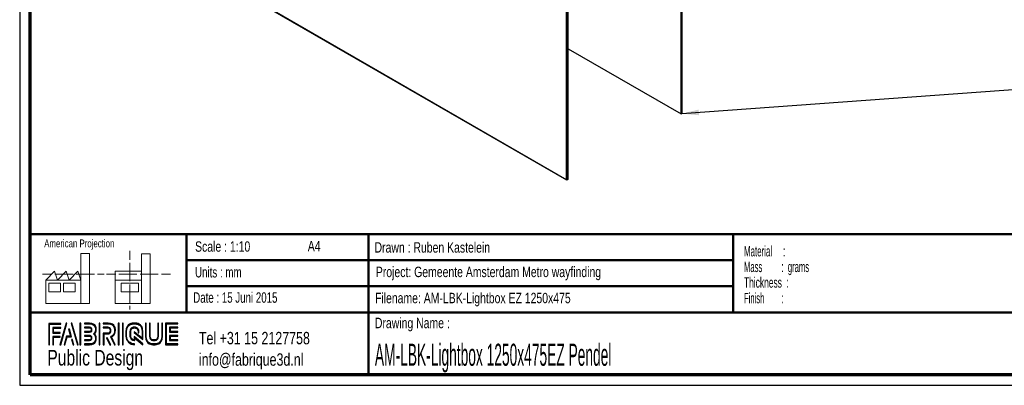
# Paper-space layout 'Exploded view EZ' of a CAD drawing. Header units: millimetres. Extents: x 7 to 291, y 7 to 204.
# Tile 1 of 4: x 7 to 196, y 7 to 77. Entities that reach past the tile are written whole.
import ezdxf

# ---------------------------------------------------------------- set-up
doc = ezdxf.new("R2010")
doc.units = ezdxf.units.MM
for name, color, linetype in [('LAYER1', 7, 'Continuous'), ('LAYER2', 7, 'Continuous'), ('LOGO', 7, 'Continuous')]:
    doc.layers.add(name, color=color, linetype=linetype)
doc.styles.add('SLDTEXTSTYLE0', font='TXT', dxfattribs={"width": 0.7})
doc.styles.add('SLDTEXTSTYLE1', font='TXT', dxfattribs={"width": 0.75})
doc.styles.add('SLDTEXTSTYLE2', font='TXT', dxfattribs={"width": 0.697368})
doc.styles.add('SLDTEXTSTYLE4', font='TXT', dxfattribs={"width": 0.5675})
doc.styles.add('SLDTEXTSTYLE5', font='TXT', dxfattribs={"width": 0.55})
doc.styles.add('SLDTEXTSTYLE6', font='TXT', dxfattribs={"width": 0.605})
doc.styles.add('SLDTEXTSTYLE7', font='TXT', dxfattribs={"width": 0.549})
doc.styles.add('SLDTEXTSTYLE8', font='TXT', dxfattribs={"width": 0.467045})
doc.dimstyles.new('SLDDIMSTYLE2', dxfattribs={"dimtxt": 0.18, "dimasz": 3.302, "dimexe": 0, "dimexo": 0.0625, "dimgap": 0, "dimtad": 0, "dimtih": 1, "dimtoh": 1, "dimdec": 0, "dimrnd": 1e-09, "dimzin": 0, "dimdsep": 46, "dimtxsty": 'Standard', "dimsah": 1, "dimcen": 0.09, "dimadec": 0, "dimazin": 0, "dimtfac": 3.302, "dimtdec": 0, "dimtofl": 0, "dimtmove": 0, "dimatfit": 3, "dimfxl": 1, "dimfrac": 2, "dimtolj": 1, "dimtzin": 0, "dimarcsym": 0})

# ---------------------------------------------------------------- blocks, each defined once
blk = doc.blocks.new('SW_NOTE_0_1')
at = {"layer": 'LOGO', "color": 0, "char_height": 2, "attachment_point": 1}
for s, insert, style in [('Material     :', (0, 2.58), 'SLDTEXTSTYLE4'), ('Mass         :  grams', (0, -0.42), 'SLDTEXTSTYLE5'), ('Thickness  :', (0, -3.42), 'SLDTEXTSTYLE6'), ('Finish        :', (0, -6.42), 'SLDTEXTSTYLE7')]:
    blk.add_mtext(s, dxfattribs=dict(at, insert=insert, style=style))

psp = doc.layouts.new('Exploded view EZ')

# ---------------------------------------------------------------- hatches: boundary and pattern name
at = {"layer": 'LOGO'}
for points in [[(12.16, 14.55), (12.29, 14.55), (12.29, 18.54), (14.49, 18.54), (14.49, 18.67), (12.16, 18.67)], [(13.05, 16.92), (13.05, 17.76), (14.49, 17.76), (14.49, 17.89), (12.92, 17.89), (12.92, 16.79), (14.36, 16.79), (14.36, 16.92)], [(15.62, 18.7), (15.48, 18.7), (14.3, 14.57), (14.44, 14.57)], [(15.26, 14.57), (15.67, 16.09), (16.5, 16.09), (16.11, 17.58), (15.96, 17.58), (16.32, 16.22), (15.56, 16.22), (15.12, 14.57)], [(17.78, 14.57), (16.6, 18.7), (16.46, 18.7), (17.64, 14.57)], [(18.28, 14.57), (18.28, 18.7), (18.15, 18.7), (18.15, 14.57)], [(21.99, 14.57), (21.99, 18.7), (21.85, 18.7), (21.85, 14.57)], [(25.64, 14.57), (25.64, 18.7), (25.5, 18.7), (25.5, 14.57)], [(26.42, 14.57), (26.42, 18.7), (26.28, 18.7), (26.28, 14.57)], [(35.5, 17.1), (35.5, 17.78), (36.93, 17.78), (36.93, 17.92), (35.36, 17.92), (35.36, 16.96), (36.93, 16.96), (36.93, 17.1)], [(13.05, 14.55), (13.05, 16.01), (14.36, 16.01), (14.36, 16.14), (12.92, 16.14), (12.92, 14.55)], [(16.95, 14.57), (16.68, 15.56), (16.53, 15.56), (16.81, 14.57)], [(24.04, 14.57), (23.38, 15.92), (23.22, 15.92), (23.88, 14.57)], [(36.93, 15.36), (36.93, 15.49), (35.5, 15.49), (35.5, 16.18), (36.93, 16.18), (36.93, 16.31), (35.36, 16.31), (35.36, 15.36)]]:
    psp.add_hatch(color=256, dxfattribs=at).paths.add_polyline_path(points, flags=0)
h = psp.add_hatch(color=256, dxfattribs=at)
edge = h.paths.add_edge_path(flags=0)
edge.add_line((19, 14.57), (20, 14.57))
edge.add_spline(control_points=[(20, 14.57), (20.7, 14.57), (21.26, 15.14), (21.26, 15.84), (21.26, 16.13), (21.15, 16.41), (20.95, 16.64), (21.15, 16.87), (21.26, 17.15), (21.26, 17.44), (21.26, 18.14), (20.7, 18.7), (20, 18.7)], knot_values=[0, 0, 0, 0, 1, 2, 3, 4, 5, 6, 7, 8, 9, 10, 10, 10, 10], weights=[1, 1, 1, 1, 1, 1, 1, 1, 1, 1, 1, 1, 1], degree=3, periodic=0)
edge.add_line((20, 18.7), (19, 18.7))
edge.add_line((19, 18.7), (19, 18.56))
edge.add_line((19, 18.56), (20, 18.56))
edge.add_spline(control_points=[(20, 18.56), (20.62, 18.56), (21.12, 18.06), (21.12, 17.44), (21.12, 17.17), (21.01, 16.9), (20.81, 16.69)], knot_values=[0, 0, 0, 0, 1, 2, 3, 4, 4, 4, 4], weights=[1, 1, 1, 1, 1, 1, 1], degree=3, periodic=0)
edge.add_line((20.81, 16.69), (20.76, 16.64))
edge.add_line((20.76, 16.64), (20.81, 16.59))
edge.add_spline(control_points=[(20.81, 16.59), (21.01, 16.38), (21.12, 16.11), (21.12, 15.84), (21.12, 15.22), (20.62, 14.71), (20, 14.71)], knot_values=[0, 0, 0, 0, 1, 2, 3, 4, 4, 4, 4], weights=[1, 1, 1, 1, 1, 1, 1], degree=3, periodic=0)
edge.add_line((20, 14.71), (19, 14.71))
edge.add_line((19, 14.71), (19, 14.57))
h = psp.add_hatch(color=256, dxfattribs=at)
edge = h.paths.add_edge_path(flags=0)
edge.add_line((19, 16.96), (20, 16.96))
edge.add_spline(control_points=[(20, 16.96), (20.25, 16.99), (20.44, 17.2), (20.44, 17.44), (20.44, 17.71), (20.22, 17.92), (19.95, 17.92)], knot_values=[0, 0, 0, 0, 1, 2, 3, 4, 4, 4, 4], weights=[1, 1, 1, 1, 1, 1, 1], degree=3, periodic=0)
edge.add_line((19.95, 17.92), (19, 17.92))
edge.add_line((19, 17.92), (19, 17.79))
edge.add_line((19, 17.79), (19.95, 17.79))
edge.add_spline(control_points=[(19.95, 17.79), (20.15, 17.79), (20.3, 17.63), (20.3, 17.44), (20.3, 17.27), (20.17, 17.12), (19.99, 17.09)], knot_values=[0, 0, 0, 0, 1, 2, 3, 4, 4, 4, 4], weights=[1, 1, 1, 1, 1, 1, 1], degree=3, periodic=0)
edge.add_line((19.99, 17.09), (19, 17.09))
edge.add_line((19, 17.09), (19, 16.96))
h = psp.add_hatch(color=256, dxfattribs=at)
edge = h.paths.add_edge_path(flags=0)
edge.add_line((24.76, 14.57), (24.91, 14.57))
edge.add_line((24.91, 14.57), (24.19, 16.05))
edge.add_spline(control_points=[(24.19, 16.05), (24.64, 16.29), (24.94, 16.77), (24.94, 17.29), (24.94, 18.06), (24.31, 18.7), (23.53, 18.7)], knot_values=[0, 0, 0, 0, 1, 2, 3, 4, 4, 4, 4], weights=[1, 1, 1, 1, 1, 1, 1], degree=3, periodic=0)
edge.add_line((23.53, 18.7), (22.63, 18.7))
edge.add_line((22.63, 18.7), (22.63, 18.56))
edge.add_line((22.63, 18.56), (23.53, 18.56))
edge.add_spline(control_points=[(23.53, 18.56), (24.23, 18.56), (24.8, 17.99), (24.8, 17.29), (24.8, 16.8), (24.51, 16.34), (24.07, 16.14)], knot_values=[0, 0, 0, 0, 1, 2, 3, 4, 4, 4, 4], weights=[1, 1, 1, 1, 1, 1, 1], degree=3, periodic=0)
edge.add_line((24.07, 16.14), (24.01, 16.11))
edge.add_line((24.01, 16.11), (24.76, 14.57))
h = psp.add_hatch(color=256, dxfattribs=at)
edge = h.paths.add_edge_path(flags=0)
edge.add_line((22.63, 17.78), (23.48, 17.78))
edge.add_spline(control_points=[(23.48, 17.78), (23.74, 17.78), (23.96, 17.56), (23.96, 17.29), (23.96, 17.02), (23.74, 16.8), (23.48, 16.8)], knot_values=[0, 0, 0, 0, 1, 2, 3, 4, 4, 4, 4], weights=[1, 1, 1, 1, 1, 1, 1], degree=3, periodic=0)
edge.add_line((23.48, 16.8), (22.63, 16.8))
edge.add_line((22.63, 16.8), (22.63, 14.57))
edge.add_line((22.63, 14.57), (22.77, 14.57))
edge.add_line((22.77, 14.57), (22.77, 16.66))
edge.add_line((22.77, 16.66), (23.48, 16.66))
edge.add_spline(control_points=[(23.48, 16.66), (23.82, 16.66), (24.1, 16.94), (24.1, 17.29), (24.1, 17.63), (23.82, 17.92), (23.48, 17.92)], knot_values=[0, 0, 0, 0, 1, 2, 3, 4, 4, 4, 4], weights=[1, 1, 1, 1, 1, 1, 1], degree=3, periodic=0)
edge.add_line((23.48, 17.92), (22.63, 17.92))
edge.add_line((22.63, 17.92), (22.63, 17.78))
h = psp.add_hatch(color=256, dxfattribs=at)
edge = h.paths.add_edge_path(flags=0)
edge.add_line((30.23, 15.56), (30.23, 17.07))
edge.add_spline(control_points=[(30.23, 17.07), (30.23, 17.97), (29.5, 18.7), (28.6, 18.7), (27.7, 18.7), (26.97, 17.97), (26.97, 17.07)], knot_values=[0, 0, 0, 0, 1, 2, 3, 4, 4, 4, 4], weights=[1, 1, 1, 1, 1, 1, 1], degree=3, periodic=0)
edge.add_line((26.97, 17.07), (26.97, 16.21))
edge.add_spline(control_points=[(26.97, 16.21), (26.97, 15.31), (27.7, 14.57), (28.6, 14.57)], knot_values=[1, 1, 1, 1, 2, 2, 2, 2], weights=[1, 1, 1, 1], degree=3, periodic=0)
edge.add_line((28.6, 14.57), (28.6, 14.71))
edge.add_spline(control_points=[(28.6, 14.71), (27.77, 14.71), (27.11, 15.38), (27.11, 16.21)], knot_values=[3, 3, 3, 3, 4, 4, 4, 4], weights=[1, 1, 1, 1], degree=3, periodic=0)
edge.add_line((27.11, 16.21), (27.11, 17.07))
edge.add_spline(control_points=[(27.11, 17.07), (27.11, 17.89), (27.78, 18.56), (28.6, 18.56), (29.42, 18.56), (30.09, 17.89), (30.09, 17.07)], knot_values=[0, 0, 0, 0, 1, 2, 3, 4, 4, 4, 4], weights=[1, 1, 1, 1, 1, 1, 1], degree=3, periodic=0)
edge.add_spline(control_points=[(30.09, 17.07), (30.09, 16.07), (30.09, 15.84), (29.89, 15.99), (28.53, 17.05)], knot_values=[0, 0, 0, 0, 1, 2, 2, 2, 2], weights=[1, 1, 1, 1, 1], degree=3, periodic=0)
edge.add_line((28.53, 17.05), (28.53, 16.89))
edge.add_line((28.53, 16.89), (30.23, 15.56))
h = psp.add_hatch(color=256, dxfattribs=at)
edge = h.paths.add_edge_path(flags=0)
edge.add_line((30.23, 14.57), (30.23, 14.77))
edge.add_line((30.23, 14.77), (28.53, 16.13))
edge.add_line((28.53, 16.13), (28.53, 15.51))
edge.add_spline(control_points=[(28.53, 15.51), (28.17, 15.54), (27.89, 15.84), (27.89, 16.21)], knot_values=[0, 0, 0, 0, 1, 1, 1, 1], weights=[1, 1, 1, 1], degree=3, periodic=0)
edge.add_line((27.89, 16.21), (27.89, 17.06))
edge.add_spline(control_points=[(27.89, 17.06), (27.89, 17.46), (28.21, 17.78), (28.6, 17.78), (28.99, 17.78), (29.31, 17.46), (29.31, 17.06)], knot_values=[0, 0, 0, 0, 1, 2, 3, 4, 4, 4, 4], weights=[1, 1, 1, 1, 1, 1, 1], degree=3, periodic=0)
edge.add_line((29.31, 17.06), (29.31, 16.83))
edge.add_line((29.31, 16.83), (29.45, 16.83))
edge.add_line((29.45, 16.83), (29.45, 17.06))
edge.add_spline(control_points=[(29.45, 17.06), (29.45, 17.53), (29.07, 17.92), (28.6, 17.92), (28.13, 17.92), (27.75, 17.53), (27.75, 17.06)], knot_values=[0, 0, 0, 0, 1, 2, 3, 4, 4, 4, 4], weights=[1, 1, 1, 1, 1, 1, 1], degree=3, periodic=0)
edge.add_line((27.75, 17.06), (27.75, 16.21))
edge.add_spline(control_points=[(27.75, 16.21), (27.75, 15.74), (28.13, 15.36), (28.6, 15.36)], knot_values=[0, 0, 0, 0, 1, 1, 1, 1], weights=[1, 1, 1, 1], degree=3, periodic=0)
edge.add_line((28.6, 15.36), (28.66, 15.36))
edge.add_line((28.66, 15.36), (28.66, 15.85))
edge.add_line((28.66, 15.85), (30.23, 14.57))
h = psp.add_hatch(color=256, dxfattribs=at)
edge = h.paths.add_edge_path(flags=0)
edge.add_line((30.73, 18.7), (30.73, 16.21))
edge.add_spline(control_points=[(30.73, 16.21), (30.73, 15.31), (31.46, 14.57), (32.36, 14.57), (33.25, 14.57), (33.98, 15.31), (33.98, 16.21)], knot_values=[0, 0, 0, 0, 1, 2, 3, 4, 4, 4, 4], weights=[1, 1, 1, 1, 1, 1, 1], degree=3, periodic=0)
edge.add_line((33.98, 16.21), (33.98, 18.7))
edge.add_line((33.98, 18.7), (33.85, 18.7))
edge.add_line((33.85, 18.7), (33.85, 16.21))
edge.add_spline(control_points=[(33.85, 16.21), (33.85, 15.38), (33.18, 14.71), (32.36, 14.71), (31.53, 14.71), (30.86, 15.38), (30.86, 16.21)], knot_values=[0, 0, 0, 0, 1, 2, 3, 4, 4, 4, 4], weights=[1, 1, 1, 1, 1, 1, 1], degree=3, periodic=0)
edge.add_line((30.86, 16.21), (30.86, 18.7))
edge.add_line((30.86, 18.7), (30.73, 18.7))
h = psp.add_hatch(color=256, dxfattribs=at)
edge = h.paths.add_edge_path(flags=0)
edge.add_line((31.51, 18.7), (31.51, 16.21))
edge.add_spline(control_points=[(31.51, 16.21), (31.51, 15.74), (31.89, 15.36), (32.36, 15.36), (32.82, 15.36), (33.2, 15.74), (33.2, 16.21)], knot_values=[0, 0, 0, 0, 1, 2, 3, 4, 4, 4, 4], weights=[1, 1, 1, 1, 1, 1, 1], degree=3, periodic=0)
edge.add_line((33.2, 16.21), (33.2, 18.7))
edge.add_line((33.2, 18.7), (33.07, 18.7))
edge.add_line((33.07, 18.7), (33.07, 16.21))
edge.add_spline(control_points=[(33.07, 16.21), (33.07, 15.81), (32.75, 15.49), (32.36, 15.49), (31.96, 15.49), (31.64, 15.81), (31.64, 16.21)], knot_values=[0, 0, 0, 0, 1, 2, 3, 4, 4, 4, 4], weights=[1, 1, 1, 1, 1, 1, 1], degree=3, periodic=0)
edge.add_line((31.64, 16.21), (31.64, 18.7))
edge.add_line((31.64, 18.7), (31.51, 18.7))
h = psp.add_hatch(color=256, dxfattribs=at)
edge = h.paths.add_edge_path(flags=0)
edge.add_line((36.93, 14.57), (36.93, 14.71))
edge.add_spline(control_points=[(36.93, 14.71), (34.87, 14.71), (34.74, 14.71), (34.74, 14.84), (34.74, 18.43), (34.74, 18.56)], knot_values=[0, 0, 0, 0, 1, 2, 3, 3, 3, 3], weights=[1, 1, 1, 1, 1, 1], degree=3, periodic=0)
edge.add_line((34.74, 18.56), (36.93, 18.56))
edge.add_line((36.93, 18.56), (36.93, 18.7))
edge.add_line((36.93, 18.7), (34.6, 18.7))
edge.add_line((34.6, 18.7), (34.6, 14.57))
edge.add_line((34.6, 14.57), (36.93, 14.57))
h = psp.add_hatch(color=256, dxfattribs=at)
edge = h.paths.add_edge_path(flags=0)
edge.add_line((19, 15.35), (19.95, 15.35))
edge.add_spline(control_points=[(19.95, 15.35), (20.22, 15.35), (20.44, 15.57), (20.44, 15.84), (20.44, 16.11), (20.22, 16.32), (19.95, 16.32), (19.95, 16.32), (19, 16.32)], knot_values=[0, 0, 0, 0, 1, 2, 3, 4, 5, 6, 6, 6, 6], weights=[1, 1, 1, 1, 1, 1, 1, 1, 1], degree=3, periodic=0)
edge.add_line((19, 16.32), (19, 16.18))
edge.add_line((19, 16.18), (19.95, 16.18))
edge.add_spline(control_points=[(19.95, 16.18), (20.15, 16.18), (20.3, 16.03), (20.3, 15.84), (20.3, 15.64), (20.14, 15.48), (19.95, 15.48)], knot_values=[0, 0, 0, 0, 1, 2, 3, 4, 4, 4, 4], weights=[1, 1, 1, 1, 1, 1, 1], degree=3, periodic=0)
edge.add_line((19.95, 15.48), (19, 15.48))
edge.add_line((19, 15.48), (19, 15.35))

# ---------------------------------------------------------------- linework, layer by layer
at = {"color": 7, "linetype": 'Continuous', "lineweight": 25}
for p, q in [((23.96, 96.78), (111.57, 46.21)), ((111.64, 46.16), (23.96, 96.78)), ((133.59, 58.84), (133.59, 96.81)), ((133.8, 58.96), (133.8, 96.93)), ((111.57, 46.21), (111.57, 84.09)), ((111.64, 84.13), (111.64, 46.16)), ((111.92, 46.33), (111.92, 84.3)), ((111.92, 71.34), (133.59, 58.84)), ((133.8, 58.96), (133.59, 58.84)), ((111.64, 46.16), (111.57, 46.21)), ((111.92, 46.33), (111.64, 46.16))]:
    psp.add_line(p, q, dxfattribs=at)
at = {"layer": 'LAYER1', "lineweight": 50}
for p, q in [((8.57, 35.78), (288.57, 35.78)), ((38.57, 35.78), (38.57, 20.78)), ((73.57, 35.78), (73.57, 8.78)), ((143.57, 35.78), (143.57, 20.78)), ((38.57, 30.78), (143.57, 30.78)), ((38.57, 25.78), (143.57, 25.78)), ((8.57, 20.78), (288.57, 20.78))]:
    psp.add_line(p, q, dxfattribs=at)
at = {"layer": 'LAYER2', "lineweight": 70}
for p, q in [((8.57, 8.78), (8.57, 201.78)), ((288.57, 8.78), (8.57, 8.78))]:
    psp.add_line(p, q, dxfattribs=at)
at = {"layer": 'LOGO'}
for p, q in [((6.57, 203.78), (6.57, 6.78)), ((6.57, 6.78), (290.57, 6.78))]:
    psp.add_line(p, q, dxfattribs=at)
at = {"layer": 'LOGO', "color": 7, "linetype": 'Continuous', "lineweight": 18}
for p, q in [((27.73, 32.6), (27.73, 30.84)), ((18.32, 26.97), (18.32, 32.04)), ((18.32, 32.04), (20, 32.04)), ((20, 32.04), (20, 22.47)), ((27.73, 30.25), (27.73, 28.49)), ((31.65, 32.03), (29.97, 32.03)), ((29.97, 32.03), (29.97, 22.47)), ((31.65, 26.97), (31.65, 32.03)), ((11.59, 26.97), (13.28, 28.66)), ((13.28, 28.66), (13.84, 26.97)), ((13.84, 26.97), (15.52, 28.66)), ((15.52, 28.66), (16.08, 26.97)), ((16.08, 26.97), (17.76, 28.66)), ((17.76, 28.66), (18.32, 26.97)), ((24.93, 28.66), (24.93, 26.97)), ((24.93, 28.66), (29.97, 28.66)), ((27.73, 28.49), (27.73, 26.73)), ((10.98, 28.1), (12.74, 28.1)), ((18.32, 26.97), (11.59, 26.97)), ((11.59, 26.97), (11.59, 22.47)), ((13.32, 28.1), (15.08, 28.1)), ((15.08, 28.1), (16.83, 28.1)), ((17.42, 28.1), (19.17, 28.1)), ((18.32, 26.97), (18.32, 22.47)), ((19.17, 28.1), (20.93, 28.1)), ((21.51, 28.1), (22.81, 28.1)), ((23.24, 28.1), (25, 28.1)), ((24.93, 26.97), (29.97, 26.97)), ((24.93, 26.97), (24.93, 22.47)), ((25.58, 28.1), (27.34, 28.1)), ((27.34, 28.1), (29.09, 28.1)), ((29.68, 28.1), (31.43, 28.1)), ((31.43, 28.1), (33.19, 28.1)), ((31.65, 26.97), (31.65, 22.47)), ((33.77, 28.1), (35.53, 28.1)), ((12.16, 26.41), (14.4, 26.41)), ((12.16, 24.72), (12.16, 26.41)), ((14.4, 24.72), (12.16, 24.72)), ((14.4, 26.41), (14.4, 24.72)), ((14.96, 26.41), (17.2, 26.41)), ((14.96, 24.72), (14.96, 26.41)), ((17.2, 24.72), (14.96, 24.72)), ((17.2, 26.41), (17.2, 24.72)), ((26.05, 26.41), (29.41, 26.41)), ((26.05, 24.72), (26.05, 26.41)), ((29.41, 24.72), (26.05, 24.72)), ((27.73, 26.14), (27.73, 24.38)), ((29.41, 26.41), (29.41, 24.72)), ((27.73, 24.38), (27.73, 22.62)), ((11.59, 22.47), (18.32, 22.47)), ((18.32, 22.47), (20, 22.47)), ((24.93, 22.47), (31.65, 22.47)), ((27.73, 22.03), (27.73, 21.34))]:
    psp.add_line(p, q, dxfattribs=at)
at = {"layer": 'LOGO', "color": 7, "linetype": 'Continuous', "lineweight": 25}
for p, q in [((14.49, 18.67), (12.16, 18.67)), ((15.48, 18.7), (14.3, 14.57)), ((14.44, 14.57), (15.62, 18.7))]:
    psp.add_line(p, q, dxfattribs=at)
at = {"layer": 'LOGO', "color": 7, "lineweight": 25}
for p, q in [((12.16, 18.67), (12.16, 14.55)), ((12.29, 18.54), (14.49, 18.54)), ((12.29, 14.55), (12.29, 18.54)), ((14.49, 17.89), (12.92, 17.89)), ((12.92, 17.89), (12.92, 16.79)), ((13.05, 16.92), (13.05, 17.76)), ((13.05, 17.76), (14.49, 17.76)), ((14.49, 18.54), (14.49, 18.67)), ((14.49, 17.76), (14.49, 17.89)), ((15.62, 18.7), (15.48, 18.7)), ((16.11, 17.58), (15.96, 17.58)), ((15.96, 17.58), (16.32, 16.22)), ((16.5, 16.09), (16.11, 17.58)), ((16.46, 18.7), (17.64, 14.57)), ((16.6, 18.7), (16.46, 18.7)), ((17.78, 14.57), (16.6, 18.7)), ((18.15, 18.7), (18.15, 14.57)), ((18.28, 18.7), (18.15, 18.7)), ((18.28, 14.57), (18.28, 18.7)), ((19, 18.7), (19, 18.56)), ((20, 18.7), (19, 18.7)), ((19, 18.56), (20, 18.56)), ((19, 17.92), (19, 17.79)), ((19.95, 17.92), (19, 17.92)), ((19, 17.79), (19.95, 17.79)), ((19.99, 17.09), (19, 17.09)), ((19, 17.09), (19, 16.96)), ((21.85, 18.7), (21.85, 14.57)), ((21.99, 18.7), (21.85, 18.7)), ((21.99, 14.57), (21.99, 18.7)), ((23.53, 18.7), (22.63, 18.7)), ((22.63, 18.7), (22.63, 18.56)), ((22.63, 18.56), (23.53, 18.56)), ((23.48, 17.92), (22.63, 17.92)), ((22.63, 17.92), (22.63, 17.78)), ((23.48, 17.92), (22.63, 17.92)), ((22.63, 17.92), (22.63, 17.78)), ((22.63, 17.78), (23.48, 17.78)), ((22.63, 17.78), (23.48, 17.78)), ((25.5, 18.7), (25.5, 14.57)), ((25.64, 18.7), (25.5, 18.7)), ((25.64, 14.57), (25.64, 18.7)), ((26.28, 18.7), (26.28, 14.57)), ((26.42, 18.7), (26.28, 18.7)), ((26.42, 14.57), (26.42, 18.7)), ((26.97, 17.07), (26.97, 16.21)), ((26.97, 17.07), (26.97, 16.21)), ((27.11, 16.21), (27.11, 17.07)), ((27.11, 16.21), (27.11, 17.07)), ((27.75, 17.06), (27.75, 16.21)), ((27.89, 16.21), (27.89, 17.06)), ((28.53, 17.05), (28.53, 16.89)), ((28.53, 17.05), (28.53, 16.89)), ((29.31, 17.06), (29.31, 16.83)), ((29.45, 16.83), (29.45, 17.06)), ((30.23, 15.56), (30.23, 17.07)), ((30.23, 15.56), (30.23, 17.07)), ((30.86, 18.7), (30.73, 18.7)), ((30.73, 18.7), (30.73, 16.21)), ((30.86, 18.7), (30.73, 18.7)), ((30.73, 18.7), (30.73, 16.21)), ((30.86, 16.21), (30.86, 18.7)), ((30.86, 16.21), (30.86, 18.7)), ((31.64, 18.7), (31.51, 18.7)), ((31.51, 18.7), (31.51, 16.21)), ((31.64, 18.7), (31.51, 18.7)), ((31.51, 18.7), (31.51, 16.21)), ((31.64, 16.21), (31.64, 18.7)), ((31.64, 16.21), (31.64, 18.7)), ((33.07, 18.7), (33.07, 16.21)), ((33.2, 18.7), (33.07, 18.7)), ((33.07, 18.7), (33.07, 16.21)), ((33.2, 18.7), (33.07, 18.7)), ((33.2, 16.21), (33.2, 18.7)), ((33.2, 16.21), (33.2, 18.7)), ((33.85, 18.7), (33.85, 16.21)), ((33.98, 18.7), (33.85, 18.7)), ((33.85, 18.7), (33.85, 16.21)), ((33.98, 18.7), (33.85, 18.7)), ((33.98, 16.21), (33.98, 18.7)), ((33.98, 16.21), (33.98, 18.7)), ((36.93, 18.7), (34.6, 18.7)), ((34.6, 18.7), (34.6, 14.57)), ((36.93, 18.7), (34.6, 18.7)), ((34.6, 18.7), (34.6, 14.57)), ((34.74, 18.56), (36.93, 18.56)), ((34.74, 18.56), (36.93, 18.56)), ((36.93, 17.92), (35.36, 17.92)), ((35.36, 17.92), (35.36, 16.96)), ((36.93, 17.92), (35.36, 17.92)), ((35.36, 17.92), (35.36, 16.96)), ((35.5, 17.1), (35.5, 17.78)), ((35.5, 17.78), (36.93, 17.78)), ((35.5, 17.1), (35.5, 17.78)), ((35.5, 17.78), (36.93, 17.78)), ((36.93, 17.1), (35.5, 17.1)), ((36.93, 17.1), (35.5, 17.1)), ((36.93, 18.56), (36.93, 18.7)), ((36.93, 18.56), (36.93, 18.7)), ((36.93, 17.78), (36.93, 17.92)), ((36.93, 17.78), (36.93, 17.92)), ((36.93, 16.96), (36.93, 17.1)), ((36.93, 16.96), (36.93, 17.1)), ((12.92, 16.79), (14.36, 16.79)), ((14.36, 16.14), (12.92, 16.14)), ((12.92, 16.14), (12.92, 14.55)), ((14.36, 16.92), (13.05, 16.92)), ((13.05, 14.55), (13.05, 16.01)), ((13.05, 16.01), (14.36, 16.01)), ((14.36, 16.79), (14.36, 16.92)), ((14.36, 16.01), (14.36, 16.14)), ((15.56, 16.22), (15.12, 14.57)), ((15.26, 14.57), (15.67, 16.09)), ((16.32, 16.22), (15.56, 16.22)), ((16.53, 15.56), (16.81, 14.57)), ((16.68, 15.56), (16.53, 15.56)), ((16.95, 14.57), (16.68, 15.56)), ((19, 16.96), (20, 16.96)), ((19, 16.32), (19, 16.18)), ((19, 16.18), (19.95, 16.18)), ((19.95, 15.48), (19, 15.48)), ((19, 15.48), (19, 15.35)), ((19, 15.35), (19.95, 15.35)), ((20.81, 16.69), (20.76, 16.64)), ((20.76, 16.64), (20.81, 16.59)), ((23.48, 16.8), (22.63, 16.8)), ((22.63, 16.8), (22.63, 14.57)), ((23.48, 16.8), (22.63, 16.8)), ((22.63, 16.8), (22.63, 14.57)), ((22.77, 14.57), (22.77, 16.66)), ((22.77, 16.66), (23.48, 16.66)), ((22.77, 14.57), (22.77, 16.66)), ((22.77, 16.66), (23.48, 16.66)), ((23.22, 15.92), (23.88, 14.57)), ((23.38, 15.92), (23.22, 15.92)), ((23.22, 15.92), (23.88, 14.57)), ((23.38, 15.92), (23.22, 15.92)), ((24.04, 14.57), (23.38, 15.92)), ((24.04, 14.57), (23.38, 15.92)), ((24.07, 16.14), (24.01, 16.11)), ((24.01, 16.11), (24.76, 14.57)), ((24.91, 14.57), (24.19, 16.05)), ((28.53, 16.89), (30.23, 15.56)), ((28.53, 16.89), (30.23, 15.56)), ((30.23, 14.77), (28.53, 16.13)), ((28.53, 16.13), (28.53, 15.51)), ((28.6, 15.36), (28.66, 15.36)), ((28.66, 15.36), (28.66, 15.85)), ((28.66, 15.85), (30.23, 14.57)), ((29.31, 16.83), (29.45, 16.83)), ((35.36, 16.96), (36.93, 16.96)), ((35.36, 16.96), (36.93, 16.96)), ((36.93, 16.31), (35.36, 16.31)), ((35.36, 16.31), (35.36, 15.36)), ((36.93, 16.31), (35.36, 16.31)), ((35.36, 16.31), (35.36, 15.36)), ((35.36, 15.36), (36.93, 15.36)), ((35.36, 15.36), (36.93, 15.36)), ((35.5, 15.49), (35.5, 16.18)), ((35.5, 16.18), (36.93, 16.18)), ((35.5, 15.49), (35.5, 16.18)), ((35.5, 16.18), (36.93, 16.18)), ((36.93, 15.49), (35.5, 15.49)), ((36.93, 15.49), (35.5, 15.49)), ((36.93, 16.18), (36.93, 16.31)), ((36.93, 16.18), (36.93, 16.31)), ((36.93, 15.36), (36.93, 15.49)), ((36.93, 15.36), (36.93, 15.49)), ((12.16, 14.55), (12.29, 14.55)), ((12.92, 14.55), (13.05, 14.55)), ((14.3, 14.57), (14.44, 14.57)), ((15.12, 14.57), (15.26, 14.57)), ((16.81, 14.57), (16.95, 14.57)), ((17.64, 14.57), (17.78, 14.57)), ((18.15, 14.57), (18.28, 14.57)), ((20, 14.71), (19, 14.71)), ((19, 14.71), (19, 14.57)), ((19, 14.57), (20, 14.57)), ((21.85, 14.57), (21.99, 14.57)), ((22.63, 14.57), (22.77, 14.57)), ((22.63, 14.57), (22.77, 14.57)), ((23.88, 14.57), (24.04, 14.57)), ((23.88, 14.57), (24.04, 14.57)), ((24.76, 14.57), (24.91, 14.57)), ((25.5, 14.57), (25.64, 14.57)), ((26.28, 14.57), (26.42, 14.57)), ((28.6, 14.57), (28.6, 14.71)), ((28.6, 14.57), (28.6, 14.71)), ((30.23, 14.57), (30.23, 14.77)), ((34.6, 14.57), (36.93, 14.57)), ((34.6, 14.57), (36.93, 14.57)), ((36.93, 14.57), (36.93, 14.71)), ((36.93, 14.57), (36.93, 14.71))]:
    psp.add_line(p, q, dxfattribs=at)
for points, degree in [([(20, 16.96), (20.25, 16.99), (20.44, 17.2), (20.44, 17.44), (20.44, 17.71), (20.22, 17.92), (19.95, 17.92)], 3), ([(19.95, 17.79), (20.15, 17.79), (20.3, 17.63), (20.3, 17.44), (20.3, 17.27), (20.17, 17.12), (19.99, 17.09)], 3), ([(20, 14.57), (20.7, 14.57), (21.26, 15.14), (21.26, 15.84), (21.26, 16.13), (21.15, 16.41), (20.95, 16.64), (21.15, 16.87), (21.26, 17.15), (21.26, 17.44), (21.26, 18.14), (20.7, 18.7), (20, 18.7)], 3), ([(20, 18.56), (20.62, 18.56), (21.12, 18.06), (21.12, 17.44), (21.12, 17.17), (21.01, 16.9), (20.81, 16.69)], 3), ([(23.48, 16.66), (23.82, 16.66), (24.1, 16.94), (24.1, 17.29), (24.1, 17.63), (23.82, 17.92), (23.48, 17.92)], 3), ([(23.48, 17.78), (23.74, 17.78), (23.96, 17.56), (23.96, 17.29), (23.96, 17.02), (23.74, 16.8), (23.48, 16.8)], 3), ([(24.19, 16.05), (24.64, 16.29), (24.94, 16.77), (24.94, 17.29), (24.94, 18.06), (24.31, 18.7), (23.53, 18.7)], 3), ([(23.53, 18.56), (24.23, 18.56), (24.8, 17.99), (24.8, 17.29), (24.8, 16.8), (24.51, 16.34), (24.07, 16.14)], 3), ([(30.23, 17.07), (30.23, 17.97), (29.5, 18.7), (28.6, 18.7), (27.7, 18.7), (26.97, 17.97), (26.97, 17.07)], 3), ([(27.11, 17.07), (27.11, 17.89), (27.78, 18.56), (28.6, 18.56), (29.42, 18.56), (30.09, 17.89), (30.09, 17.07)], 3), ([(29.45, 17.06), (29.45, 17.53), (29.07, 17.92), (28.6, 17.92), (28.13, 17.92), (27.75, 17.53), (27.75, 17.06)], 3), ([(27.89, 17.06), (27.89, 17.46), (28.21, 17.78), (28.6, 17.78), (28.99, 17.78), (29.31, 17.46), (29.31, 17.06)], 3), ([(30.09, 17.07), (30.09, 16.07), (30.09, 15.84), (29.89, 15.99), (28.53, 17.05)], 3), ([(36.93, 14.71), (34.87, 14.71), (34.74, 14.71), (34.74, 14.84), (34.74, 18.43), (34.74, 18.56)], 3), ([(15.67, 16.09), (15.76, 16.09), (16.5, 16.09)], 2), ([(19.95, 15.35), (20.22, 15.35), (20.44, 15.57), (20.44, 15.84), (20.44, 16.11), (20.22, 16.32), (19.95, 16.32), (19.95, 16.32), (19, 16.32)], 3), ([(19.95, 16.18), (20.15, 16.18), (20.3, 16.03), (20.3, 15.84), (20.3, 15.64), (20.14, 15.48), (19.95, 15.48)], 3), ([(20.81, 16.59), (21.01, 16.38), (21.12, 16.11), (21.12, 15.84), (21.12, 15.22), (20.62, 14.71), (20, 14.71)], 3), ([(26.97, 16.21), (26.97, 15.31), (27.7, 14.57), (28.6, 14.57)], 3), ([(26.97, 16.21), (26.97, 15.31), (27.7, 14.57), (28.6, 14.57)], 3), ([(28.6, 14.71), (27.77, 14.71), (27.11, 15.38), (27.11, 16.21)], 3), ([(28.6, 14.71), (27.77, 14.71), (27.11, 15.38), (27.11, 16.21)], 3), ([(27.75, 16.21), (27.75, 15.74), (28.13, 15.36), (28.6, 15.36)], 3), ([(28.53, 15.51), (28.17, 15.54), (27.89, 15.84), (27.89, 16.21)], 3), ([(30.73, 16.21), (30.73, 15.31), (31.46, 14.57), (32.36, 14.57), (33.25, 14.57), (33.98, 15.31), (33.98, 16.21)], 3), ([(33.85, 16.21), (33.85, 15.38), (33.18, 14.71), (32.36, 14.71), (31.53, 14.71), (30.86, 15.38), (30.86, 16.21)], 3), ([(31.51, 16.21), (31.51, 15.74), (31.89, 15.36), (32.36, 15.36), (32.82, 15.36), (33.2, 15.74), (33.2, 16.21)], 3), ([(33.07, 16.21), (33.07, 15.81), (32.75, 15.49), (32.36, 15.49), (31.96, 15.49), (31.64, 15.81), (31.64, 16.21)], 3)]:
    psp.add_open_spline(points, degree=degree, dxfattribs=at)

# ---------------------------------------------------------------- block references
at = {"layer": 'LOGO', "color": 218}
psp.add_blockref('SW_NOTE_0_1', (145.65, 30.93), dxfattribs=at)

# ---------------------------------------------------------------- texts
at = {"layer": 'LOGO', "attachment_point": 1}
for s, insert, char_height, style in [('American Projection', (11.28, 34.76), 1.5, 'SLDTEXTSTYLE1'), ('Scale : 1:10', (40.25, 34.41), 2, 'SLDTEXTSTYLE1'), ('A4', (61.89, 34.49), 2, 'SLDTEXTSTYLE1'), ('Drawn : Ruben Kastelein', (74.71, 34.24), 2, 'SLDTEXTSTYLE1'), ('Units : mm', (40.24, 29.48), 2, 'SLDTEXTSTYLE0'), ('Project: Gemeente Amsterdam Metro wayfinding', (74.96, 29.54), 2, 'SLDTEXTSTYLE1'), ('Date : 15 Juni 2015', (39.89, 24.62), 2, 'SLDTEXTSTYLE2'), ('Filename: AM-LBK-Lightbox EZ 1250x475', (74.8, 24.53), 2, 'SLDTEXTSTYLE1'), ('Drawing Name :', (74.78, 19.74), 2, 'SLDTEXTSTYLE1'), ('Tel +31 15 2127758', (40.98, 17.03), 2.3813, 'SLDTEXTSTYLE1'), ('Public Design', (11.87, 13.58), 3, 'SLDTEXTSTYLE1'), ('info@fabrique3d.nl', (40.98, 12.92), 2.3813, 'SLDTEXTSTYLE1')]:
    psp.add_mtext(s, dxfattribs=dict(at, insert=insert, char_height=char_height, style=style))
at = {"layer": 'LOGO', "color": 218, "insert": (74.78, 14.76), "char_height": 4.2333, "attachment_point": 1, "style": 'SLDTEXTSTYLE8'}
psp.add_mtext('AM-LBK-Lightbox 1250x475EZ Pendel', dxfattribs=at)

# ---------------------------------------------------------------- leaders
at = {"layer": 'LOGO'}
psp.add_leader([(133.7, 58.9), (200.08, 63.73)], dimstyle='SLDDIMSTYLE2', dxfattribs=at)

doc.saveas('drawing.dxf')
